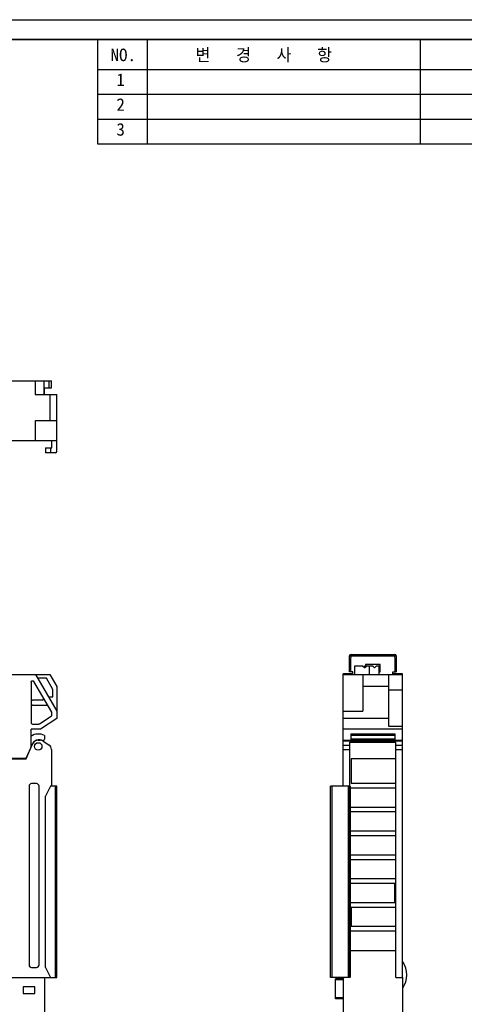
# Model space of a CAD drawing. Header units: millimetres. Extents: x 0 to 420, y -2 to 297.
# Tile 11 of 18: x 199 to 289, y 99 to 297. Entities that reach past the tile are written whole.
import ezdxf

# ---------------------------------------------------------------- set-up
doc = ezdxf.new("R2010")
doc.units = ezdxf.units.MM
doc.header["$LTSCALE"] = 23.1
doc.layers.get('0').update_dxf_attribs({"linetype": 'CONTINUOUS'})
doc.layers.add('06___PRT_ALL_SURFS', color=7, linetype='CONTINUOUS')
doc.styles.add('TEXTSTYLE_4', font='txt')

msp = doc.modelspace()

# ---------------------------------------------------------------- linework, layer by layer
at = {"color": 7, "linetype": 'Continuous'}
for p, q in [((0, 297), (420, 297)), ((197.617, 224.322), (205.7, 224.322)), ((202.432, 224.322), (202.432, 221.522)), ((204.25, 221.522), (204.25, 224.322)), ((205.7, 222.922), (205.7, 224.322)), ((204.25, 222.762), (204.3, 222.762)), ((204.3, 222.922), (205.7, 222.922)), ((204.3, 221.522), (204.3, 222.922)), ((202.432, 221.522), (206.8, 221.522)), ((205.384, 221.522), (205.384, 216.322)), ((206.8, 210.122), (206.8, 221.522)), ((202.469, 216.322), (206.8, 216.322)), ((202.469, 212.322), (202.469, 216.322)), ((96.8, 212.322), (206.8, 212.322)), ((205.8, 210.822), (205.8, 212.322)), ((204.5, 210.8), (205.8, 210.822)), ((204.5, 210.8), (204.5, 209.822)), ((205.5, 210.817), (205.5, 209.822)), ((206.5, 209.822), (204.5, 209.822)), ((266.849, 165.211), (266.849, 166.911)), ((266.849, 166.911), (268.449, 166.911)), ((268.449, 166.911), (268.449, 166.861)), ((268.449, 166.861), (268.749, 166.611)), ((268.749, 166.611), (268.849, 166.611)), ((268.849, 166.611), (268.849, 166.911)), ((268.849, 166.911), (270.449, 166.911)), ((268.849, 166.611), (269.149, 166.861)), ((269.149, 166.911), (269.149, 166.861)), ((269.749, 165.211), (269.749, 166.911)), ((270.449, 166.911), (270.449, 166.861)), ((270.449, 166.861), (270.749, 166.611)), ((270.749, 166.611), (270.849, 166.611)), ((270.849, 166.611), (271.149, 166.861)), ((271.149, 166.911), (271.149, 166.861)), ((271.149, 166.911), (271.749, 166.911)), ((271.749, 165.211), (271.749, 166.911)), ((125.125, 165.211), (205.384, 165.211)), ((202.469, 165.211), (206.8, 157.787)), ((205.384, 165.211), (206.8, 162.783)), ((264.449, 142.711), (264.449, 165.311)), ((266.449, 165.311), (264.449, 165.311)), ((264.449, 165.211), (276.449, 165.211)), ((266.449, 165.211), (266.449, 165.711)), ((268.449, 165.211), (268.449, 157.787)), ((273.649, 154.701), (273.649, 165.211)), ((274.449, 165.211), (274.449, 165.711)), ((276.449, 165.311), (274.449, 165.311)), ((276.449, 104.211), (276.449, 165.311)), ((201.6, 163.642), (201.6, 155.511)), ((205.759, 157.621), (202.159, 163.793)), ((204.703, 164.428), (202.926, 164.428)), ((206.017, 162.175), (204.703, 164.428)), ((206.8, 162.783), (206.8, 156.357)), ((273.649, 162.783), (268.449, 162.783)), ((205.105, 160.693), (206.017, 160.693)), ((206.017, 160.693), (206.017, 162.175)), ((273.649, 162.094), (276.449, 162.094)), ((203.837, 160.011), (201.905, 160.011)), ((201.905, 159.011), (204.77, 159.011)), ((203.274, 155.259), (205.663, 156.811)), ((205.8, 157.063), (205.8, 157.47)), ((264.449, 157.787), (268.449, 157.787)), ((201.9, 155.211), (203.11, 155.211)), ((206.8, 156.357), (203.495, 154.211)), ((273.649, 156.357), (264.449, 156.357)), ((276.449, 154.701), (273.649, 154.701)), ((203.495, 154.211), (201.6, 154.211)), ((201.6, 150.636), (201.6, 154.211)), ((204.3, 152.876), (204.3, 152.165)), ((276.449, 154.211), (264.449, 154.211)), ((266.049, 153.211), (266.049, 151.809)), ((266.049, 153.211), (274.889, 153.211)), ((274.889, 152.876), (266.049, 152.876)), ((274.889, 153.211), (274.889, 151.809)), ((201.858, 151.229), (200.567, 148.261)), ((200.6, 148.211), (201.903, 151.209)), ((203.399, 152.011), (203.05, 152.011)), ((203.05, 151.961), (203.399, 151.961)), ((203.944, 151.8), (205.244, 150.955)), ((204.174, 151.921), (204.018, 151.809)), ((264.449, 151.961), (266.049, 151.961)), ((265.846, 142.711), (265.846, 151.568)), ((265.846, 151.568), (275.049, 151.568)), ((274.889, 151.809), (266.049, 151.809)), ((274.889, 151.961), (276.449, 151.961)), ((275.049, 104.211), (275.049, 151.568)), ((205.7, 150.116), (205.7, 142.711)), ((126.333, 148.211), (200.6, 148.211)), ((200.567, 148.261), (126.634, 148.261)), ((266.085, 148.211), (266.085, 143.311)), ((275.049, 148.211), (266.085, 148.211)), ((201.2, 142.711), (201.2, 106.711)), ((202.7, 143.211), (201.7, 143.211)), ((203.2, 106.711), (203.2, 142.711)), ((205.5, 142.711), (204.5, 140.711)), ((206.8, 142.711), (205.5, 142.711)), ((206.8, 104.211), (206.8, 142.711)), ((261.949, 104.211), (261.949, 142.711)), ((265.846, 142.711), (261.949, 142.711)), ((265.86, 142.711), (265.86, 104.211)), ((266.085, 143.311), (275.049, 143.311)), ((275.049, 142.311), (265.846, 142.311)), ((204.5, 106.211), (204.5, 140.711)), ((265.846, 138.511), (275.049, 138.511)), ((275.049, 137.511), (265.846, 137.511)), ((265.846, 133.711), (275.049, 133.711)), ((275.049, 132.711), (265.846, 132.711)), ((265.846, 128.911), (275.049, 128.911)), ((275.049, 127.911), (265.846, 127.911)), ((265.846, 124.111), (275.049, 124.111)), ((274.85, 123.111), (265.846, 123.111)), ((274.85, 119.311), (274.85, 123.111)), ((265.846, 119.311), (274.85, 119.311)), ((275.049, 118.311), (266.085, 118.311)), ((266.085, 118.311), (266.085, 114.511)), ((275.049, 113.511), (265.846, 113.511)), ((266.085, 114.511), (275.049, 114.511)), ((265.846, 109.611), (275.049, 109.611)), ((201.7, 106.211), (202.7, 106.211)), ((204.5, 106.211), (205.5, 104.211)), ((130.473, 104.211), (206.8, 104.211)), ((197.172, 104.161), (204.3, 104.161)), ((204.3, 104.211), (204.3, 90.211)), ((265.846, 104.211), (261.949, 104.211)), ((264.449, 103.911), (262.899, 103.911)), ((262.899, 99.911), (262.899, 103.911)), ((264.449, 103.711), (262.899, 103.711)), ((264.449, 104.161), (264.649, 104.161)), ((264.449, 104.161), (264.449, 90.211)), ((264.549, 104.161), (264.549, 104.211)), ((264.649, 104.211), (264.649, 104.161)), ((275.049, 104.211), (276.449, 104.211)), ((276.249, 104.211), (276.249, 104.161)), ((276.249, 104.161), (276.449, 104.161)), ((276.349, 104.211), (276.349, 104.161)), ((276.449, 104.161), (276.449, 90.211)), ((202.358, 102.32), (200.041, 102.32)), ((200.041, 102.32), (200.041, 101.002)), ((202.358, 101.002), (202.358, 102.32)), ((200.041, 101.002), (202.358, 101.002)), ((264.449, 100.111), (262.899, 100.111)), ((264.449, 99.911), (262.899, 99.911))]:
    msp.add_line(p, q, dxfattribs=at)
at = {"color": 2, "linetype": 'Continuous'}
for p, q in [((215, 293), (215, 272)), ((225, 293), (225, 272)), ((280, 293), (280, 272)), ((215, 287), (415, 287)), ((215, 282), (415, 282)), ((215, 277), (415, 277)), ((215, 272), (415, 272))]:
    msp.add_line(p, q, dxfattribs=at)
at = {"color": 9, "linetype": 'Continuous'}
for p, q in [((205.244, 222.922), (205.244, 224.322)), ((264.449, 151.8), (276.449, 151.8)), ((264.449, 150.955), (265.846, 150.955)), ((274.889, 152.165), (266.049, 152.165)), ((274.889, 151.921), (266.049, 151.921)), ((275.049, 150.955), (276.449, 150.955)), ((264.449, 150.116), (265.846, 150.116)), ((275.049, 150.116), (276.449, 150.116)), ((206.5, 104.211), (206.5, 142.711)), ((262.249, 104.211), (262.249, 142.711)), ((265.546, 104.211), (265.546, 142.711)), ((265.846, 104.211), (265.846, 142.711))]:
    msp.add_line(p, q, dxfattribs=at)
at = {"color": 7, "linetype": 'Continuous', "const_width": 0.3}
msp.add_lwpolyline([(5, 293), (415, 293)], dxfattribs=at)
at = {"color": 7, "linetype": 'Continuous'}
msp.add_circle((203.05, 150.711), 0.75, dxfattribs=at)
for centre, radius, start, end in [((206.5, 210.122), 0.3, 270, 360), ((201.905, 160.311), 0.3, 177.53585, 270.00413), ((201.905, 158.711), 0.3, 89.99585, 182.4643), ((203.837, 160.311), 0.3, 269.9856, 32.72796), ((204.77, 158.711), 0.3, 27.78815, 90.00375), ((205.5, 157.063), 0.3, 302.99942, 0.00058), ((205.5, 157.47), 0.3, 359.99992, 30.25651), ((201.9, 155.511), 0.3, 179.9965, 270.0035), ((203.11, 155.511), 0.3, 269.9999, 303.0001), ((203.05, 150.711), 2.5, 60, 125.45054), ((203.05, 150.711), 1.3, 90, 156.50132), ((203.05, 150.711), 1.25, 90, 156.50132), ((203.399, 150.961), 1.05, 53.89769, 90), ((203.399, 150.961), 1, 57, 90), ((204, 152.165), 0.3, 305.58046, 360), ((204.7, 150.116), 1, 0, 57), ((201.7, 142.711), 0.5, 90, 180), ((202.7, 142.711), 0.5, 0, 90), ((272.599, 104.726), 4.69, 325.4198, 34.26529), ((201.7, 106.711), 0.5, 180, 270), ((202.7, 106.711), 0.5, 270, 360)]:
    msp.add_arc(centre, radius, start, end, dxfattribs=at)
msp.add_open_spline([(201.6, 163.642), (201.6, 163.685), (201.619, 163.773), (201.7, 163.879), (201.819, 163.941), (201.952, 163.947), (202.076, 163.896), (202.137, 163.83), (202.159, 163.793)], degree=3, knots=[0, 0, 0, 0, 0.1668846, 0.3335433, 0.5, 0.6664567, 0.8331154, 1, 1, 1, 1], dxfattribs=at)
at = {"layer": '06___PRT_ALL_SURFS', "color": 7, "linetype": 'Continuous'}
for p, q in [((265.749, 168.211), (265.756, 168.914)), ((266.056, 169.211), (274.843, 169.211)), ((275.143, 168.914), (275.149, 168.211)), ((265.749, 165.711), (265.749, 168.211)), ((268.949, 167.211), (268.949, 166.911)), ((271.949, 167.211), (268.949, 167.211)), ((271.949, 165.711), (271.949, 167.211)), ((275.149, 168.211), (275.149, 165.711)), ((266.449, 165.711), (265.749, 165.711)), ((271.749, 165.711), (271.949, 165.711)), ((274.449, 165.711), (275.149, 165.711)), ((264.449, 104.211), (264.449, 104.161))]:
    msp.add_line(p, q, dxfattribs=at)
at = {"layer": '06___PRT_ALL_SURFS', "color": 9, "linetype": 'Continuous'}
for p, q in [((266.049, 168.234), (266.056, 168.935)), ((266.056, 168.935), (266.056, 169.211)), ((266.056, 168.935), (274.843, 168.935)), ((274.843, 169.211), (274.843, 168.935)), ((274.843, 168.935), (274.849, 168.234)), ((266.049, 165.711), (266.049, 168.234)), ((274.849, 168.234), (274.849, 165.711))]:
    msp.add_line(p, q, dxfattribs=at)
at = {"layer": '06___PRT_ALL_SURFS', "color": 7, "linetype": 'Continuous'}
for centre, start, end in [((266.056, 168.911), 90, 179.5), ((274.843, 168.911), 0.5, 90)]:
    msp.add_arc(centre, 0.3, start, end, dxfattribs=at)
at = {"layer": '06___PRT_ALL_SURFS', "color": 9, "linetype": 'Continuous'}
for points, knots in [([(265.756, 168.914), (265.756, 168.916), (265.766, 168.92), (265.781, 168.923), (265.81, 168.927), (265.863, 168.932), (265.947, 168.935), (266.017, 168.936), (266.056, 168.935)], [0, 0, 0, 0, 0.0247689, 0.0830731, 0.1757, 0.2993448, 0.6210154, 1, 1, 1, 1]), ([(274.843, 168.935), (274.882, 168.936), (274.952, 168.935), (275.036, 168.932), (275.089, 168.927), (275.118, 168.923), (275.133, 168.92), (275.143, 168.916), (275.143, 168.914)], [0, 0, 0, 0, 0.3789997, 0.7006865, 0.8243273, 0.9169502, 0.9752429, 1, 1, 1, 1])]:
    msp.add_open_spline(points, degree=3, knots=knots, dxfattribs=at)
at = {"layer": '06___PRT_ALL_SURFS', "color": 7, "linetype": 'Continuous'}
for points, knots in [([(265.749, 168.211), (265.749, 168.214), (265.76, 168.218), (265.775, 168.222), (265.803, 168.226), (265.857, 168.23), (265.941, 168.234), (266.011, 168.234), (266.049, 168.234)], [0, 0, 0, 0, 0.0249286, 0.0832713, 0.1759001, 0.2995268, 0.6211222, 1, 1, 1, 1]), ([(275.149, 168.21), (275.149, 168.213), (275.139, 168.217), (275.124, 168.22), (275.095, 168.224), (275.042, 168.229), (274.958, 168.233), (274.888, 168.234), (274.849, 168.234)], [0, 0, 0, 0, 0.0246125, 0.0828885, 0.1755279, 0.2992049, 0.6209607, 1, 1, 1, 1])]:
    msp.add_open_spline(points, degree=3, knots=knots, dxfattribs=at)

# ---------------------------------------------------------------- texts
at = {"color": 2, "linetype": 'Continuous', "attachment_point": 1, "line_spacing_factor": 0.9, "style": 'TEXTSTYLE_4'}
for s, insert, char_height, width in [('변   경   사   항', (234.731, 291.175), 2.52098, 34.45343), ('NO.', (217.607, 291.175), 2.521, 7.56295), ('1', (218.79, 286.175), 2.521, 2.52098), ('2', (218.79, 281.175), 2.521, 2.52098), ('3', (218.79, 276.175), 2.521, 2.52098)]:
    msp.add_mtext(s, dxfattribs=dict(at, insert=insert, char_height=char_height, width=width))

doc.saveas('drawing.dxf')
